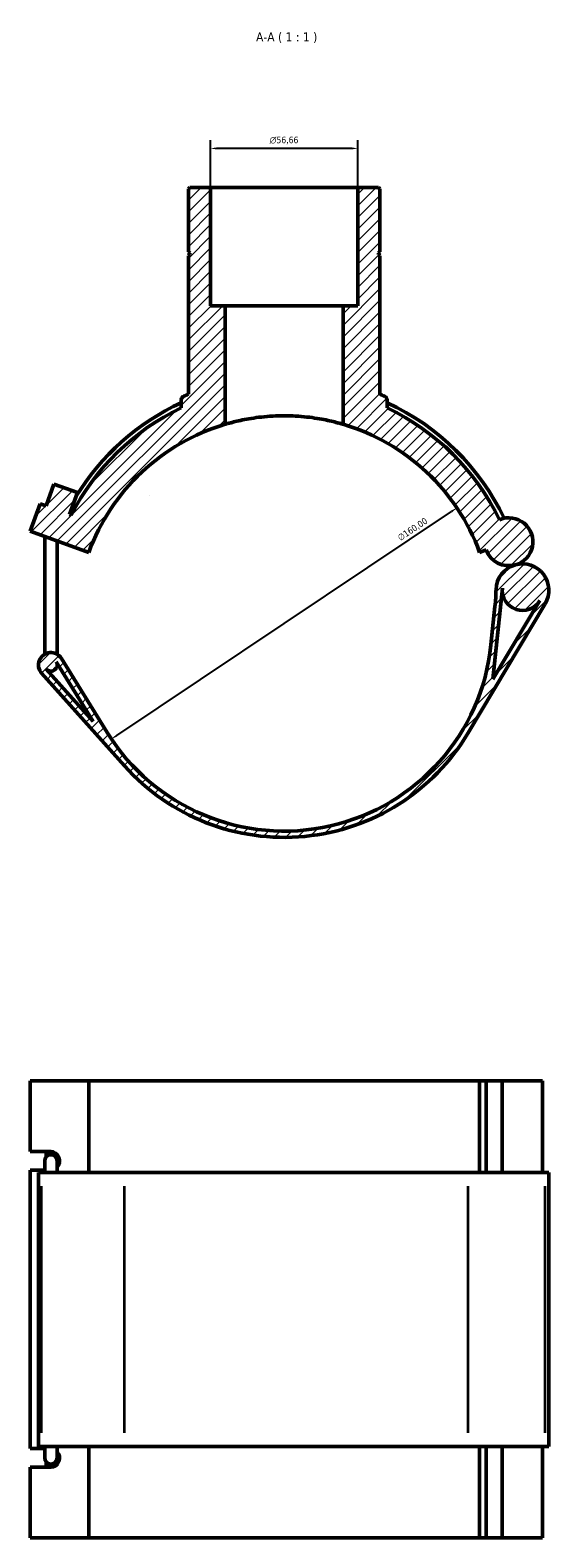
# Model space of a CAD drawing. Header units: millimetres. Extents: x -15 to 1089, y -217 to 1281.
# Tile 7 of 8: x 360 to 560, y 700 to 1281. Entities that reach past the tile are written whole.
import ezdxf

# ---------------------------------------------------------------- set-up
doc = ezdxf.new("R2010")
doc.units = ezdxf.units.MM
for name, color, linetype, lineweight in [('Dimension (ISO)', 7, 'Continuous', 25), ('Hatch (ISO)', 7, 'Continuous', 18), ('Symbol (ISO)', 7, 'Continuous', 25), ('Visible (ISO)', 7, 'Continuous', 50), ('Visible Narrow (ISO)', 7, 'Continuous', 35)]:
    doc.layers.add(name, color=color, linetype=linetype, lineweight=lineweight)
doc.styles.add('Label Text (ISO)', font='tahoma.ttf')
doc.styles.add('Note Text (ISO)', font='tahoma.ttf')
doc.dimstyles.new('Default (ISO)', dxfattribs={"dimtxt": 2.5, "dimasz": 2.5, "dimexe": 3.175, "dimexo": 0, "dimgap": 0.762, "dimtad": 1, "dimrnd": 1e-08, "dimzin": 0, "dimtxsty": 'Note Text (ISO)', "dimcen": 0.09, "dimdle": 10, "dimclrd": 256, "dimclre": 256, "dimclrt": 232, "dimazin": 0, "dimtfac": 1.40208, "dimtmove": 0, "dimatfit": 3, "dimfxl": 1, "dimtolj": 1, "dimtzin": 0, "dimlwd": -1, "dimlwe": -1, "dimarcsym": 0})

# ---------------------------------------------------------------- blocks, each defined once
blk = doc.blocks.new('*D8')
at = {"layer": 'Defpoints', "color": 0, "transparency": 16777216}
for p in [(524.35, 1097.24), (391.42, 1008.2)]:
    blk.add_point(p, dxfattribs=at)
at = {"layer": 'Dimension (ISO)', "transparency": 16777216}
blk.add_line((393.49, 1009.59), (522.27, 1095.85), dxfattribs=at)
for points in [[(522.04, 1096.2), (522.5, 1095.5), (524.35, 1097.24)], [(393.26, 1009.93), (393.73, 1009.24), (391.42, 1008.2)]]:
    blk.add_solid(points, dxfattribs=at)
at = {"layer": 'Dimension (ISO)', "color": 232, "true_color": 0xca0064, "transparency": 16777216, "insert": (501.2, 1086.52), "char_height": 2.5, "attachment_point": 1, "rotation": 33.81709, "style": 'Note Text (ISO)'}
blk.add_mtext('\\A1;∅160,00', dxfattribs=at)
blk = doc.blocks.new('*D9')
at = {"layer": 'Defpoints', "color": 0, "transparency": 16777216}
for p in [(429.55, 1235.71), (429.55, 1220.72), (486.21, 1220.72)]:
    blk.add_point(p, dxfattribs=at)
at = {"layer": 'Dimension (ISO)', "transparency": 16777216}
for p, q in [((429.55, 1220.72), (429.55, 1238.88)), ((486.21, 1220.72), (486.21, 1238.88)), ((483.71, 1235.71), (432.05, 1235.71))]:
    blk.add_line(p, q, dxfattribs=at)
for points in [[(432.05, 1236.12), (432.05, 1235.29), (429.55, 1235.71)], [(483.71, 1236.12), (483.71, 1235.29), (486.21, 1235.71)]]:
    blk.add_solid(points, dxfattribs=at)
at = {"layer": 'Dimension (ISO)', "color": 232, "true_color": 0xca0064, "transparency": 16777216, "insert": (452.31, 1240.23), "char_height": 2.5, "attachment_point": 1, "style": 'Note Text (ISO)'}
blk.add_mtext('\\A1;\\fAIGDT|b0|i0;\\H2.5000;\\ln\\fTahoma|b0|i0;\\H2.5000;56,66', dxfattribs=at)

msp = doc.modelspace()

# ---------------------------------------------------------------- hatches: boundary and pattern name
at = {"layer": 'Hatch (ISO)'}
h = msp.add_hatch(dxfattribs=at)
h.set_pattern_fill('ANSI31', color=256, scale=25.4, style=0)
h.set_pattern_definition([(45, (0, 0), (-2.245064, 2.245064), [])])
edge = h.paths.add_edge_path()
edge.add_ellipse((495.841, 1138.692), major_axis=(1.7, 0), ratio=1, start_angle=0, end_angle=66.177207)
edge.add_ellipse((457.882, 1052.719), major_axis=(38.646, 87.528), ratio=1, start_angle=0, end_angle=1.1858)
edge.add_line((494.708, 1141.028), (494.708, 1194.386))
edge.add_line((494.708, 1194.386), (494.208, 1194.886))
edge.add_line((494.208, 1194.886), (494.208, 1195.386))
edge.add_line((494.208, 1195.386), (494.708, 1195.886))
edge.add_line((494.708, 1195.886), (494.708, 1220.152))
edge.add_line((494.708, 1220.152), (494.142, 1220.719))
edge.add_line((494.142, 1220.719), (486.21, 1220.719))
edge.add_line((486.21, 1220.719), (486.21, 1175.119))
edge.add_line((486.21, 1175.119), (480.544, 1175.119))
edge.add_line((480.544, 1175.119), (480.544, 1129.442))
edge.add_ellipse((457.882, 1052.719), major_axis=(22.662, 76.723), ratio=1, start_angle=306.456063, end_angle=360, ccw=False)
edge.add_line((533.057, 1080.081), (535.659, 1081.028))
edge.add_ellipse((544.334, 1084.185), major_axis=(-8.674, -3.157), ratio=1, start_angle=0, end_angle=85.601453)
edge.add_ellipse((544.334, 1084.185), major_axis=(2.483, -8.891), ratio=1, start_angle=0, end_angle=187.274124)
edge.add_ellipse((457.882, 1052.719), major_axis=(82.863, 39.971), ratio=1, start_angle=0, end_angle=38.712837)
edge.add_line((497.541, 1135.732), (497.541, 1138.692))
edge = h.paths.add_edge_path()
edge.add_spline(control_points=[(419.236, 1140.247), (419.04, 1140.161), (418.863, 1140.038), (418.557, 1139.729), (418.434, 1139.542), (418.266, 1139.133), (418.223, 1138.913), (418.223, 1138.692)], knot_values=[-0.1969195, -0.1969195, -0.1969195, -0.1969195, -0.1327941, -0.1327941, -0.0663971, -0.0663971, 0, 0, 0, 0], degree=3, periodic=0)
edge.add_line((418.223, 1138.692), (418.223, 1135.732))
edge.add_ellipse((457.882, 1052.719), major_axis=(-39.659, 83.013), ratio=1, start_angle=0, end_angle=37.471508)
edge.add_line((375.904, 1094.475), (375.261, 1094.709))
edge.add_line((375.261, 1094.709), (378.325, 1103.129))
edge.add_line((378.325, 1103.129), (369.304, 1106.412))
edge.add_line((369.304, 1106.412), (366.24, 1097.993))
edge.add_line((366.24, 1097.993), (363.984, 1098.814))
edge.add_line((363.984, 1098.814), (360.154, 1088.289))
edge.add_line((360.154, 1088.289), (382.706, 1080.081))
edge.add_ellipse((457.882, 1052.719), major_axis=(-75.175, 27.362), ratio=1, start_angle=306.456063, end_angle=360, ccw=False)
edge.add_line((435.219, 1129.442), (435.219, 1175.119))
edge.add_line((435.219, 1175.119), (429.554, 1175.119))
edge.add_line((429.554, 1175.119), (429.554, 1220.719))
edge.add_line((429.554, 1220.719), (421.622, 1220.719))
edge.add_line((421.622, 1220.719), (421.055, 1220.152))
edge.add_line((421.055, 1220.152), (421.055, 1195.886))
edge.add_line((421.055, 1195.886), (421.555, 1195.386))
edge.add_line((421.555, 1195.386), (421.555, 1194.886))
edge.add_line((421.555, 1194.886), (421.055, 1194.386))
edge.add_line((421.055, 1194.386), (421.055, 1141.028))
edge.add_ellipse((457.882, 1052.719), major_axis=(-36.826, 88.309), ratio=1, start_angle=0, end_angle=1.1858)
edge = h.paths.add_edge_path()
edge.add_ellipse((549.547, 1065.514), major_axis=(-2.731, 9.78), ratio=1, start_angle=0, end_angle=73.12481)
edge.add_ellipse((459.415, 1067.518), major_axis=(79.98, -1.778), ratio=1, start_angle=355.357824, end_angle=360, ccw=False)
edge.add_line((538.989, 1059.273), (537.456, 1044.473))
edge.add_ellipse((457.882, 1052.719), major_axis=(79.574, -8.246), ratio=1, start_angle=217.569812, end_angle=360, ccw=False)
edge.add_line((389.783, 1010.736), (372.212, 1039.238))
edge.add_ellipse((368.126, 1036.719), major_axis=(4.086, 2.519), ratio=1, start_angle=0, end_angle=190.116825)
edge.add_line((364.546, 1033.521), (396.427, 997.828))
edge.add_ellipse((457.882, 1052.719), major_axis=(-61.455, -54.891), ratio=1, start_angle=0, end_angle=107.489974)
edge.add_line((528.705, 1010.602), (558.274, 1060.324))
edge.add_ellipse((549.547, 1065.514), major_axis=(8.727, -5.19), ratio=1, start_angle=0, end_angle=136.340756)
edge = h.paths.add_edge_path(flags=0)
edge.add_line((370.169, 1037.978), (384.398, 1014.898))
edge.add_line((384.398, 1014.898), (366.336, 1035.12))
edge.add_ellipse((368.126, 1036.719), major_axis=(-1.79, -1.599), ratio=1, start_angle=0, end_angle=169.883175)
edge = h.paths.add_edge_path(flags=0)
edge.add_line((538.203, 1031.269), (541.834, 1066.314))
edge.add_ellipse((549.547, 1065.514), major_axis=(-7.713, 0.799), ratio=1, start_angle=0, end_angle=155.176611)
edge.add_line((556.211, 1061.551), (538.203, 1031.269))

# ---------------------------------------------------------------- linework, layer by layer
at = {"layer": 'Visible (ISO)'}
for p, q in [((421.622, 1220.719), (421.055, 1220.152)), ((421.055, 1220.152), (421.055, 1195.886)), ((429.554, 1220.719), (421.622, 1220.719)), ((429.554, 1175.119), (429.554, 1220.719)), ((429.554, 1220.719), (486.21, 1220.719)), ((494.142, 1220.719), (486.21, 1220.719)), ((486.21, 1220.719), (486.21, 1175.119)), ((494.708, 1220.152), (494.142, 1220.719)), ((494.708, 1195.886), (494.708, 1220.152)), ((421.055, 1195.886), (421.555, 1195.386)), ((421.555, 1194.886), (421.055, 1194.386)), ((421.055, 1194.386), (421.055, 1141.028)), ((421.555, 1195.386), (421.555, 1194.886)), ((494.208, 1195.386), (494.708, 1195.886)), ((494.208, 1194.886), (494.208, 1195.386)), ((494.708, 1194.386), (494.208, 1194.886)), ((494.708, 1141.028), (494.708, 1194.386)), ((435.219, 1175.119), (429.554, 1175.119)), ((435.219, 1129.442), (435.219, 1175.119)), ((435.219, 1175.119), (480.544, 1175.119)), ((486.21, 1175.119), (480.544, 1175.119)), ((480.544, 1175.119), (480.544, 1129.442)), ((418.223, 1138.692), (418.223, 1135.732)), ((497.541, 1135.732), (497.541, 1138.692)), ((369.304, 1106.412), (366.24, 1097.993)), ((378.325, 1103.129), (369.304, 1106.412)), ((363.984, 1098.814), (360.154, 1088.289)), ((366.24, 1097.993), (363.984, 1098.814)), ((375.261, 1094.709), (378.325, 1103.129)), ((375.904, 1094.475), (375.261, 1094.709)), ((360.154, 1088.289), (382.706, 1080.081)), ((365.726, 1041.119), (365.726, 1086.261)), ((370.526, 1041.119), (370.526, 1084.514)), ((533.057, 1080.081), (535.659, 1081.028)), ((538.203, 1031.269), (541.834, 1066.314)), ((528.705, 1010.602), (558.274, 1060.324)), ((538.989, 1059.273), (537.456, 1044.473)), ((556.211, 1061.551), (538.203, 1031.269)), ((365.726, 1041.119), (365.726, 1040.876)), ((370.526, 1040.876), (370.526, 1041.119)), ((384.398, 1014.898), (366.336, 1035.12)), ((370.169, 1037.978), (384.398, 1014.898)), ((370.526, 1036.719), (370.526, 1037.399)), ((389.783, 1010.736), (372.212, 1039.238)), ((364.546, 1033.521), (396.427, 997.828)), ((360.154, 849.282), (360.154, 876.482)), ((360.154, 876.482), (382.706, 876.482)), ((382.706, 876.482), (382.706, 841.282)), ((382.706, 876.482), (533.057, 876.482)), ((533.057, 876.482), (535.659, 876.482)), ((533.057, 841.282), (533.057, 876.482)), ((541.793, 876.482), (535.659, 876.482)), ((535.659, 841.282), (535.659, 876.482)), ((557.301, 876.482), (541.793, 876.482)), ((541.793, 841.282), (541.793, 876.482)), ((557.301, 841.282), (557.301, 876.482)), ((360.154, 849.282), (368.047, 849.282)), ((366.24, 847.167), (366.24, 849.282)), ((365.726, 845.682), (365.726, 841.282)), ((370.526, 841.282), (370.526, 845.682)), ((365.726, 842.082), (360.154, 842.082)), ((360.154, 734.882), (360.154, 842.082)), ((364.546, 841.282), (363.326, 841.282)), ((363.326, 735.682), (363.326, 841.282)), ((364.546, 841.282), (396.427, 841.282)), ((528.705, 841.282), (396.427, 841.282)), ((528.705, 841.282), (558.274, 841.282)), ((559.701, 841.282), (558.274, 841.282)), ((559.701, 735.682), (559.701, 841.282)), ((360.154, 734.882), (365.726, 734.882)), ((363.326, 735.682), (364.546, 735.682)), ((396.427, 735.682), (364.546, 735.682)), ((365.726, 735.682), (365.726, 731.282)), ((370.526, 731.282), (370.526, 735.682)), ((382.706, 735.682), (382.706, 700.482)), ((396.427, 735.682), (528.705, 735.682)), ((558.274, 735.682), (528.705, 735.682)), ((533.057, 700.482), (533.057, 735.682)), ((535.659, 700.482), (535.659, 735.682)), ((541.793, 700.482), (541.793, 735.682)), ((557.301, 700.482), (557.301, 735.682)), ((558.274, 735.682), (559.701, 735.682)), ((368.047, 727.682), (360.154, 727.682)), ((360.154, 700.482), (360.154, 727.682)), ((366.24, 727.682), (366.24, 729.798)), ((382.706, 700.482), (360.154, 700.482)), ((533.057, 700.482), (382.706, 700.482)), ((535.659, 700.482), (533.057, 700.482)), ((535.659, 700.482), (541.793, 700.482)), ((541.793, 700.482), (557.301, 700.482))]:
    msp.add_line(p, q, dxfattribs=at)
for centre, radius, start, end in [((457.882, 1052.719), 95.68, 112.636992, 113.822793), ((457.882, 1052.719), 95.68, 66.177207, 67.363008), ((495.841, 1138.692), 1.7, 0, 66.177207), ((457.882, 1052.719), 92, 115.536009, 153.007517), ((457.882, 1052.719), 93.84, 115.000473, 148.635123), ((457.882, 1052.719), 93.84, 25.580076, 64.999527), ((457.882, 1052.719), 92, 25.751155, 64.463991), ((457.882, 1052.719), 80, 106.456063, 160), ((457.882, 1052.719), 80, 20, 73.543937), ((544.334, 1084.185), 9.231, 285.601453, 112.875577), ((544.334, 1084.185), 9.231, 200, 285.601453), ((549.547, 1065.514), 10.154, 105.601453, 178.726263), ((549.547, 1065.514), 10.154, 329.260698, 105.601453), ((459.415, 1067.518), 80, 354.084087, 358.726263), ((549.547, 1065.514), 7.754, 174.084087, 329.260698), ((368.126, 1036.719), 4.8, 31.653899, 221.770724), ((457.882, 1052.719), 80, 211.653899, 354.084087), ((368.126, 1036.719), 2.4, 221.770724, 31.653899), ((457.882, 1052.719), 82.4, 221.770724, 329.260698), ((368.126, 845.682), 2.4, 0, 180), ((368.126, 731.282), 2.4, 180, 0)]:
    msp.add_arc(centre, radius, start, end, dxfattribs=at)
for centre, major_axis, start_param, end_param in [((368.047, 845.682), (0, 3.6), 3.9638175, 6.2831853), ((368.047, 731.282), (0, -3.6), 0, 2.3193678)]:
    msp.add_ellipse(centre, major_axis=major_axis, ratio=0.9396926, start_param=start_param, end_param=end_param, dxfattribs=at)
for points, knots in [([(419.236, 1140.247), (419.04, 1140.161), (418.863, 1140.038), (418.557, 1139.729), (418.434, 1139.542), (418.266, 1139.133), (418.223, 1138.913), (418.223, 1138.692)], [-0.19691947, -0.19691947, -0.19691947, -0.19691947, -0.13279412, -0.13279412, -0.06639706, -0.06639706, 0, 0, 0, 0]), ([(480.544, 1129.442), (480.544, 1129.442), (480.406, 1129.483), (479.829, 1129.65), (479.39, 1129.776), (478.231, 1130.09), (477.511, 1130.278), (475.849, 1130.68), (474.908, 1130.893), (472.905, 1131.302), (471.773, 1131.514), (469.306, 1131.909), (467.971, 1132.093), (465.181, 1132.398), (463.725, 1132.519), (460.79, 1132.68), (459.313, 1132.719), (456.451, 1132.719), (454.973, 1132.68), (452.039, 1132.519), (450.582, 1132.398), (447.793, 1132.093), (446.458, 1131.909), (443.99, 1131.514), (442.859, 1131.302), (440.855, 1130.893), (439.914, 1130.68), (438.253, 1130.278), (437.533, 1130.09), (436.374, 1129.776), (435.935, 1129.65), (435.357, 1129.483), (435.219, 1129.442), (435.219, 1129.442)], [0, 0, 0, 0, 0.4294289, 0.4294289, 0.8588579, 0.8588579, 1.2882868, 1.2882868, 1.7177158, 1.7177158, 2.147044, 2.147044, 2.5763722, 2.5763722, 3.0057004, 3.0057004, 3.4350286, 3.4350286, 3.8643569, 3.8643569, 4.2936851, 4.2936851, 4.7230133, 4.7230133, 5.1523415, 5.1523415, 5.5817705, 5.5817705, 6.0111994, 6.0111994, 6.4406283, 6.4406283, 6.8700573, 6.8700573, 6.8700573, 6.8700573])]:
    msp.add_open_spline(points, degree=3, knots=knots, dxfattribs=at)
at = {"layer": 'Visible Narrow (ISO)'}
for p, q in [((364.546, 740.962), (364.546, 836.002)), ((396.427, 740.962), (396.427, 836.002)), ((528.705, 740.962), (528.705, 836.002)), ((558.274, 740.962), (558.274, 836.002))]:
    msp.add_line(p, q, dxfattribs=at)

# ---------------------------------------------------------------- texts
at = {"layer": 'Symbol (ISO)', "insert": (447.065, 1276.269), "char_height": 3.5, "attachment_point": 7, "style": 'Label Text (ISO)'}
msp.add_mtext('A-A ( 1 : 1 )', dxfattribs=at)

# ---------------------------------------------------------------- dimensions: what is measured, and where the dimension line sits
at = {"layer": 'Dimension (ISO)'}
dim = msp.add_linear_dim(base=(429.554, 1235.706), p1=(486.21, 1220.719), p2=(429.554, 1220.719), angle=180, text='\\fAIGDT|b0|i0;\\H2.5000;\\ln\\fTahoma|b0|i0;\\H2.5000;<>', dimstyle='Default (ISO)', override={"dimdec": 2, "dimtp": 0, "dimtm": 0, "dimtdec": 2, "dimtofl": 0, "dimatfit": 1}, dxfattribs=at)
dim.commit()
dim.dimension.update_dxf_attribs({"geometry": '*D9', "text_midpoint": (457.882, 1235.706), "dimtype": 160})
dim = msp.add_diameter_dim_2p(p1=(391.416, 1008.196), p2=(524.347, 1097.242), dimstyle='Default (ISO)', override={"dimdec": 2, "dimlfac": 1, "dimtp": 0, "dimtm": 0, "dimtdec": 2, "dimatfit": 2}, dxfattribs=at)
dim.commit()
dim.dimension.update_dxf_attribs({"geometry": '*D8', "text_midpoint": (508.76, 1086.801), "dimtype": 163})

doc.saveas('drawing.dxf')
